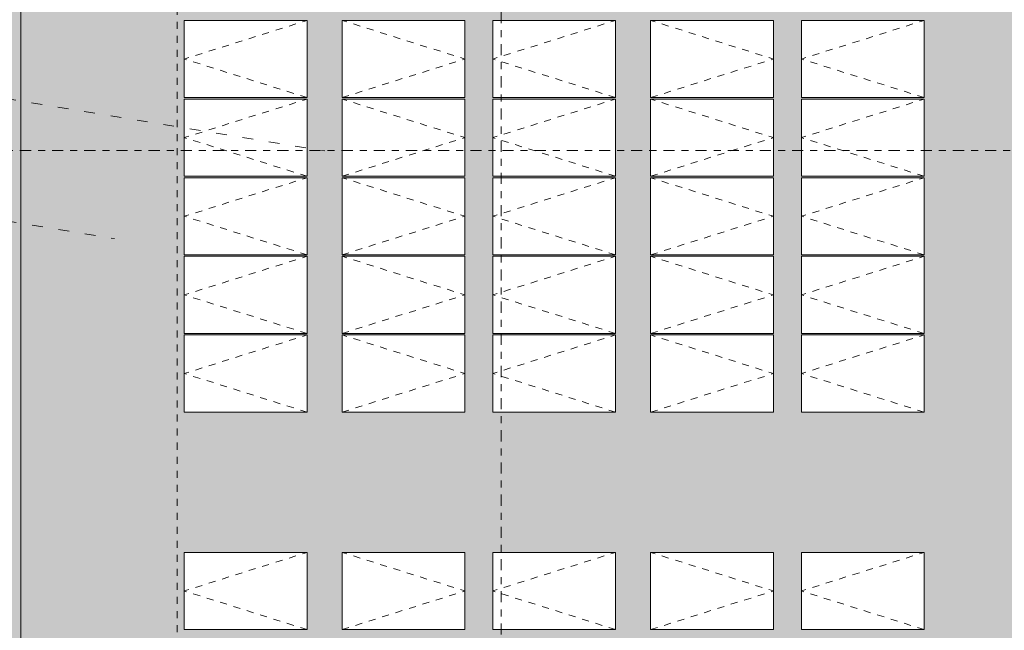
# Model space of a CAD drawing. Header units: metres. Extents: x -180 to 4, y -50 to 6.
# Tile 37 of 256: x -159 to -145, y -30 to -21. Entities that reach past the tile are written whole.
import ezdxf

# ---------------------------------------------------------------- set-up
doc = ezdxf.new("R2010")
doc.units = ezdxf.units.M
doc.header["$LTSCALE"] = 0.05
doc.header["$PDMODE"] = 1
doc.header["$PDSIZE"] = -2
for name, pattern in [('ISO-03 Gestrichelt mit Abstand', [7.62, 3.048, -4.572]), ('Linienart-53', [5.291531, 3.175, -1.058062, 0.352704, -0.705764]), ('VW-01 Strichlinie kurz', [1.999894, 0.999947, -0.999947])]:
    doc.linetypes.add(name, pattern=pattern)
doc.layers.get('0').update_dxf_attribs({"lineweight": 25})
for name, color, linetype, lineweight, true_color in [('30 -34 Innenwände- 4 Türen_Fenster', 7, 'Continuous', 15, 0x9955ff), ('30 -36 Dächer- 3 Dachbeläge', 7, 'Continuous', 15, 0x9999ff), ('30 -36 Dächer- 3 Dachbeläge Gründach', 250, 'Continuous', 9, 0x333333), ('40 -44 Elektr. Anlagen- 2 Eigenstromversorgungsanlagen', 7, 'Continuous', 5, 0xff6633), ('70 -72 Beschriftung- 1 Beschriftung allgemein', 7, 'Continuous', 9, 0xff6633), ('70 -76 Bemaßung- 2 Allgemein', 7, 'Continuous', 5, 0x6666cc), ('Dachflächen Moblierung', 7, 'Continuous', 9, 0x888888)]:
    doc.layers.add(name, color=color, linetype=linetype, lineweight=lineweight, true_color=true_color)
for name, color, linetype, lineweight in [('60- 61 allgemeine Ausstattung- 4 Terrassen', 7, 'Continuous', 9), ('70 -71 Achsen- 1 Gebäudeachsen', 7, 'Linienart-53', 18), ('Keine', 7, 'Continuous', 9)]:
    doc.layers.add(name, color=color, linetype=linetype, lineweight=lineweight)
doc.styles.add('Arial', font='arial.ttf')
doc.dimstyles.new('k+k_klein', dxfattribs={"dimtxt": 0.100689, "dimasz": 0.05302, "dimexe": 0.05, "dimexo": 0.15, "dimgap": 0.005, "dimtad": 1, "dimdec": 3, "dimtxsty": 'Arial', "dimblk": 'VW_SLASH-2', "dimblk1": 'VW_SLASH-2', "dimblk2": 'VW_SLASH-2', "dimcen": 0, "dimdle": 0.025, "dimadec": 3, "dimazin": 0, "dimtfac": 0.75, "dimtdec": 3, "dimtix": 1, "dimtmove": 0, "dimatfit": 0, "dimldrblk": 'VW_FILLEDARROW', "dimfxl": 0.1, "dimfxlon": 1, "dimfrac": 2, "dimtolj": 1, "dimarcsym": 0})

# ---------------------------------------------------------------- blocks, each defined once
blk = doc.blocks.new('Gruppe-7887')
at = {"color": 255, "linetype": 'Continuous', "lineweight": 9, "transparency": 33554687}
blk.add_wipeout([(-157.139, -25.577), (-155.389, -25.577), (-155.389, -26.677), (-157.139, -26.677)], dxfattribs=at).dxf.layer = '40 -44 Elektr. Anlagen- 2 Eigenstromversorgungsanlagen'
at = {"layer": '40 -44 Elektr. Anlagen- 2 Eigenstromversorgungsanlagen', "color": 7, "linetype": 'Continuous', "lineweight": 9, "transparency": 33554687, "flags": 128}
blk.add_lwpolyline([(-157.139, -25.577), (-155.389, -25.577), (-155.389, -26.677), (-157.139, -26.677)], close=True, dxfattribs=at)
at = {"layer": 'Dachflächen Moblierung', "color": 8, "linetype": 'VW-01 Strichlinie kurz', "lineweight": 5, "flags": 128}
blk.add_lwpolyline([(-155.389, -26.677), (-157.139, -26.127), (-155.389, -25.577)], dxfattribs=at)
blk = doc.blocks.new('Gruppe-7888')
at = {"color": 255, "linetype": 'Continuous', "lineweight": 9, "transparency": 33554687}
blk.add_wipeout([(-157.139, -24.456), (-155.389, -24.456), (-155.389, -25.556), (-157.139, -25.556)], dxfattribs=at).dxf.layer = '40 -44 Elektr. Anlagen- 2 Eigenstromversorgungsanlagen'
at = {"layer": '40 -44 Elektr. Anlagen- 2 Eigenstromversorgungsanlagen', "color": 7, "linetype": 'Continuous', "lineweight": 9, "transparency": 33554687, "flags": 128}
blk.add_lwpolyline([(-157.139, -24.456), (-155.389, -24.456), (-155.389, -25.556), (-157.139, -25.556)], close=True, dxfattribs=at)
at = {"layer": 'Dachflächen Moblierung', "color": 8, "linetype": 'VW-01 Strichlinie kurz', "lineweight": 5, "flags": 128}
blk.add_lwpolyline([(-155.389, -25.556), (-157.139, -25.006), (-155.389, -24.456)], dxfattribs=at)
blk = doc.blocks.new('Gruppe-7889')
at = {"color": 255, "linetype": 'Continuous', "lineweight": 9, "transparency": 33554687}
blk.add_wipeout([(-157.139, -23.335), (-155.389, -23.335), (-155.389, -24.435), (-157.139, -24.435)], dxfattribs=at).dxf.layer = '40 -44 Elektr. Anlagen- 2 Eigenstromversorgungsanlagen'
at = {"layer": '40 -44 Elektr. Anlagen- 2 Eigenstromversorgungsanlagen', "color": 7, "linetype": 'Continuous', "lineweight": 9, "transparency": 33554687, "flags": 128}
blk.add_lwpolyline([(-157.139, -23.335), (-155.389, -23.335), (-155.389, -24.435), (-157.139, -24.435)], close=True, dxfattribs=at)
at = {"layer": 'Dachflächen Moblierung', "color": 8, "linetype": 'VW-01 Strichlinie kurz', "lineweight": 5, "flags": 128}
blk.add_lwpolyline([(-155.389, -24.435), (-157.139, -23.885), (-155.389, -23.335)], dxfattribs=at)
blk = doc.blocks.new('Gruppe-7890')
at = {"color": 255, "linetype": 'Continuous', "lineweight": 9, "transparency": 33554687}
blk.add_wipeout([(-157.139, -22.214), (-155.389, -22.214), (-155.389, -23.314), (-157.139, -23.314)], dxfattribs=at).dxf.layer = '40 -44 Elektr. Anlagen- 2 Eigenstromversorgungsanlagen'
at = {"layer": '40 -44 Elektr. Anlagen- 2 Eigenstromversorgungsanlagen', "color": 7, "linetype": 'Continuous', "lineweight": 9, "transparency": 33554687, "flags": 128}
blk.add_lwpolyline([(-157.139, -22.214), (-155.389, -22.214), (-155.389, -23.314), (-157.139, -23.314)], close=True, dxfattribs=at)
at = {"layer": 'Dachflächen Moblierung', "color": 8, "linetype": 'VW-01 Strichlinie kurz', "lineweight": 5, "flags": 128}
blk.add_lwpolyline([(-155.389, -23.314), (-157.139, -22.764), (-155.389, -22.214)], dxfattribs=at)
blk = doc.blocks.new('Gruppe-7891')
at = {"color": 255, "linetype": 'Continuous', "lineweight": 9, "transparency": 33554687}
blk.add_wipeout([(-157.139, -21.093), (-155.389, -21.093), (-155.389, -22.193), (-157.139, -22.193)], dxfattribs=at).dxf.layer = '40 -44 Elektr. Anlagen- 2 Eigenstromversorgungsanlagen'
at = {"layer": '40 -44 Elektr. Anlagen- 2 Eigenstromversorgungsanlagen', "color": 7, "linetype": 'Continuous', "lineweight": 9, "transparency": 33554687, "flags": 128}
blk.add_lwpolyline([(-157.139, -21.093), (-155.389, -21.093), (-155.389, -22.193), (-157.139, -22.193)], close=True, dxfattribs=at)
at = {"layer": 'Dachflächen Moblierung', "color": 8, "linetype": 'VW-01 Strichlinie kurz', "lineweight": 5, "flags": 128}
blk.add_lwpolyline([(-155.389, -22.193), (-157.139, -21.643), (-155.389, -21.093)], dxfattribs=at)
blk = doc.blocks.new('Gruppe-7896')
at = {"color": 255, "linetype": 'Continuous', "lineweight": 9, "transparency": 33554687}
blk.add_wipeout([(-154.889, -25.577), (-153.139, -25.577), (-153.139, -26.677), (-154.889, -26.677)], dxfattribs=at).dxf.layer = '40 -44 Elektr. Anlagen- 2 Eigenstromversorgungsanlagen'
at = {"layer": '40 -44 Elektr. Anlagen- 2 Eigenstromversorgungsanlagen', "color": 7, "linetype": 'Continuous', "lineweight": 9, "transparency": 33554687, "flags": 128}
blk.add_lwpolyline([(-154.889, -25.577), (-153.139, -25.577), (-153.139, -26.677), (-154.889, -26.677)], close=True, dxfattribs=at)
at = {"layer": 'Dachflächen Moblierung', "color": 8, "linetype": 'VW-01 Strichlinie kurz', "lineweight": 5, "flags": 128}
blk.add_lwpolyline([(-154.889, -26.677), (-153.139, -26.127), (-154.889, -25.577)], dxfattribs=at)
blk = doc.blocks.new('Gruppe-7897')
at = {"color": 255, "linetype": 'Continuous', "lineweight": 9, "transparency": 33554687}
blk.add_wipeout([(-154.889, -24.456), (-153.139, -24.456), (-153.139, -25.556), (-154.889, -25.556)], dxfattribs=at).dxf.layer = '40 -44 Elektr. Anlagen- 2 Eigenstromversorgungsanlagen'
at = {"layer": '40 -44 Elektr. Anlagen- 2 Eigenstromversorgungsanlagen', "color": 7, "linetype": 'Continuous', "lineweight": 9, "transparency": 33554687, "flags": 128}
blk.add_lwpolyline([(-154.889, -24.456), (-153.139, -24.456), (-153.139, -25.556), (-154.889, -25.556)], close=True, dxfattribs=at)
at = {"layer": 'Dachflächen Moblierung', "color": 8, "linetype": 'VW-01 Strichlinie kurz', "lineweight": 5, "flags": 128}
blk.add_lwpolyline([(-154.889, -25.556), (-153.139, -25.006), (-154.889, -24.456)], dxfattribs=at)
blk = doc.blocks.new('Gruppe-7898')
at = {"color": 255, "linetype": 'Continuous', "lineweight": 9, "transparency": 33554687}
blk.add_wipeout([(-154.889, -23.335), (-153.139, -23.335), (-153.139, -24.435), (-154.889, -24.435)], dxfattribs=at).dxf.layer = '40 -44 Elektr. Anlagen- 2 Eigenstromversorgungsanlagen'
at = {"layer": '40 -44 Elektr. Anlagen- 2 Eigenstromversorgungsanlagen', "color": 7, "linetype": 'Continuous', "lineweight": 9, "transparency": 33554687, "flags": 128}
blk.add_lwpolyline([(-154.889, -23.335), (-153.139, -23.335), (-153.139, -24.435), (-154.889, -24.435)], close=True, dxfattribs=at)
at = {"layer": 'Dachflächen Moblierung', "color": 8, "linetype": 'VW-01 Strichlinie kurz', "lineweight": 5, "flags": 128}
blk.add_lwpolyline([(-154.889, -24.435), (-153.139, -23.885), (-154.889, -23.335)], dxfattribs=at)
blk = doc.blocks.new('Gruppe-7899')
at = {"color": 255, "linetype": 'Continuous', "lineweight": 9, "transparency": 33554687}
blk.add_wipeout([(-154.889, -22.214), (-153.139, -22.214), (-153.139, -23.314), (-154.889, -23.314)], dxfattribs=at).dxf.layer = '40 -44 Elektr. Anlagen- 2 Eigenstromversorgungsanlagen'
at = {"layer": '40 -44 Elektr. Anlagen- 2 Eigenstromversorgungsanlagen', "color": 7, "linetype": 'Continuous', "lineweight": 9, "transparency": 33554687, "flags": 128}
blk.add_lwpolyline([(-154.889, -22.214), (-153.139, -22.214), (-153.139, -23.314), (-154.889, -23.314)], close=True, dxfattribs=at)
at = {"layer": 'Dachflächen Moblierung', "color": 8, "linetype": 'VW-01 Strichlinie kurz', "lineweight": 5, "flags": 128}
blk.add_lwpolyline([(-154.889, -23.314), (-153.139, -22.764), (-154.889, -22.214)], dxfattribs=at)
blk = doc.blocks.new('Gruppe-7900')
at = {"color": 255, "linetype": 'Continuous', "lineweight": 9, "transparency": 33554687}
blk.add_wipeout([(-154.889, -21.093), (-153.139, -21.093), (-153.139, -22.193), (-154.889, -22.193)], dxfattribs=at).dxf.layer = '40 -44 Elektr. Anlagen- 2 Eigenstromversorgungsanlagen'
at = {"layer": '40 -44 Elektr. Anlagen- 2 Eigenstromversorgungsanlagen', "color": 7, "linetype": 'Continuous', "lineweight": 9, "transparency": 33554687, "flags": 128}
blk.add_lwpolyline([(-154.889, -21.093), (-153.139, -21.093), (-153.139, -22.193), (-154.889, -22.193)], close=True, dxfattribs=at)
at = {"layer": 'Dachflächen Moblierung', "color": 8, "linetype": 'VW-01 Strichlinie kurz', "lineweight": 5, "flags": 128}
blk.add_lwpolyline([(-154.889, -22.193), (-153.139, -21.643), (-154.889, -21.093)], dxfattribs=at)
blk = doc.blocks.new('Gruppe-7905')
at = {"color": 255, "linetype": 'Continuous', "lineweight": 9, "transparency": 33554687}
blk.add_wipeout([(-152.739, -25.577), (-150.989, -25.577), (-150.989, -26.677), (-152.739, -26.677)], dxfattribs=at).dxf.layer = '40 -44 Elektr. Anlagen- 2 Eigenstromversorgungsanlagen'
at = {"layer": '40 -44 Elektr. Anlagen- 2 Eigenstromversorgungsanlagen', "color": 7, "linetype": 'Continuous', "lineweight": 9, "transparency": 33554687, "flags": 128}
blk.add_lwpolyline([(-152.739, -25.577), (-150.989, -25.577), (-150.989, -26.677), (-152.739, -26.677)], close=True, dxfattribs=at)
at = {"layer": 'Dachflächen Moblierung', "color": 8, "linetype": 'VW-01 Strichlinie kurz', "lineweight": 5, "flags": 128}
blk.add_lwpolyline([(-150.989, -26.677), (-152.739, -26.127), (-150.989, -25.577)], dxfattribs=at)
blk = doc.blocks.new('Gruppe-7906')
at = {"color": 255, "linetype": 'Continuous', "lineweight": 9, "transparency": 33554687}
blk.add_wipeout([(-152.739, -24.456), (-150.989, -24.456), (-150.989, -25.556), (-152.739, -25.556)], dxfattribs=at).dxf.layer = '40 -44 Elektr. Anlagen- 2 Eigenstromversorgungsanlagen'
at = {"layer": '40 -44 Elektr. Anlagen- 2 Eigenstromversorgungsanlagen', "color": 7, "linetype": 'Continuous', "lineweight": 9, "transparency": 33554687, "flags": 128}
blk.add_lwpolyline([(-152.739, -24.456), (-150.989, -24.456), (-150.989, -25.556), (-152.739, -25.556)], close=True, dxfattribs=at)
at = {"layer": 'Dachflächen Moblierung', "color": 8, "linetype": 'VW-01 Strichlinie kurz', "lineweight": 5, "flags": 128}
blk.add_lwpolyline([(-150.989, -25.556), (-152.739, -25.006), (-150.989, -24.456)], dxfattribs=at)
blk = doc.blocks.new('Gruppe-7907')
at = {"color": 255, "linetype": 'Continuous', "lineweight": 9, "transparency": 33554687}
blk.add_wipeout([(-152.739, -23.335), (-150.989, -23.335), (-150.989, -24.435), (-152.739, -24.435)], dxfattribs=at).dxf.layer = '40 -44 Elektr. Anlagen- 2 Eigenstromversorgungsanlagen'
at = {"layer": '40 -44 Elektr. Anlagen- 2 Eigenstromversorgungsanlagen', "color": 7, "linetype": 'Continuous', "lineweight": 9, "transparency": 33554687, "flags": 128}
blk.add_lwpolyline([(-152.739, -23.335), (-150.989, -23.335), (-150.989, -24.435), (-152.739, -24.435)], close=True, dxfattribs=at)
at = {"layer": 'Dachflächen Moblierung', "color": 8, "linetype": 'VW-01 Strichlinie kurz', "lineweight": 5, "flags": 128}
blk.add_lwpolyline([(-150.989, -24.435), (-152.739, -23.885), (-150.989, -23.335)], dxfattribs=at)
blk = doc.blocks.new('Gruppe-7908')
at = {"color": 255, "linetype": 'Continuous', "lineweight": 9, "transparency": 33554687}
blk.add_wipeout([(-152.739, -22.214), (-150.989, -22.214), (-150.989, -23.314), (-152.739, -23.314)], dxfattribs=at).dxf.layer = '40 -44 Elektr. Anlagen- 2 Eigenstromversorgungsanlagen'
at = {"layer": '40 -44 Elektr. Anlagen- 2 Eigenstromversorgungsanlagen', "color": 7, "linetype": 'Continuous', "lineweight": 9, "transparency": 33554687, "flags": 128}
blk.add_lwpolyline([(-152.739, -22.214), (-150.989, -22.214), (-150.989, -23.314), (-152.739, -23.314)], close=True, dxfattribs=at)
at = {"layer": 'Dachflächen Moblierung', "color": 8, "linetype": 'VW-01 Strichlinie kurz', "lineweight": 5, "flags": 128}
blk.add_lwpolyline([(-150.989, -23.314), (-152.739, -22.764), (-150.989, -22.214)], dxfattribs=at)
blk = doc.blocks.new('Gruppe-7909')
at = {"color": 255, "linetype": 'Continuous', "lineweight": 9, "transparency": 33554687}
blk.add_wipeout([(-152.739, -21.093), (-150.989, -21.093), (-150.989, -22.193), (-152.739, -22.193)], dxfattribs=at).dxf.layer = '40 -44 Elektr. Anlagen- 2 Eigenstromversorgungsanlagen'
at = {"layer": '40 -44 Elektr. Anlagen- 2 Eigenstromversorgungsanlagen', "color": 7, "linetype": 'Continuous', "lineweight": 9, "transparency": 33554687, "flags": 128}
blk.add_lwpolyline([(-152.739, -21.093), (-150.989, -21.093), (-150.989, -22.193), (-152.739, -22.193)], close=True, dxfattribs=at)
at = {"layer": 'Dachflächen Moblierung', "color": 8, "linetype": 'VW-01 Strichlinie kurz', "lineweight": 5, "flags": 128}
blk.add_lwpolyline([(-150.989, -22.193), (-152.739, -21.643), (-150.989, -21.093)], dxfattribs=at)
blk = doc.blocks.new('Gruppe-7914')
at = {"color": 255, "linetype": 'Continuous', "lineweight": 9, "transparency": 33554687}
blk.add_wipeout([(-150.489, -25.577), (-148.739, -25.577), (-148.739, -26.677), (-150.489, -26.677)], dxfattribs=at).dxf.layer = '40 -44 Elektr. Anlagen- 2 Eigenstromversorgungsanlagen'
at = {"layer": '40 -44 Elektr. Anlagen- 2 Eigenstromversorgungsanlagen', "color": 7, "linetype": 'Continuous', "lineweight": 9, "transparency": 33554687, "flags": 128}
blk.add_lwpolyline([(-150.489, -25.577), (-148.739, -25.577), (-148.739, -26.677), (-150.489, -26.677)], close=True, dxfattribs=at)
at = {"layer": 'Dachflächen Moblierung', "color": 8, "linetype": 'VW-01 Strichlinie kurz', "lineweight": 5, "flags": 128}
blk.add_lwpolyline([(-150.489, -26.677), (-148.739, -26.127), (-150.489, -25.577)], dxfattribs=at)
blk = doc.blocks.new('Gruppe-7915')
at = {"color": 255, "linetype": 'Continuous', "lineweight": 9, "transparency": 33554687}
blk.add_wipeout([(-150.489, -24.456), (-148.739, -24.456), (-148.739, -25.556), (-150.489, -25.556)], dxfattribs=at).dxf.layer = '40 -44 Elektr. Anlagen- 2 Eigenstromversorgungsanlagen'
at = {"layer": '40 -44 Elektr. Anlagen- 2 Eigenstromversorgungsanlagen', "color": 7, "linetype": 'Continuous', "lineweight": 9, "transparency": 33554687, "flags": 128}
blk.add_lwpolyline([(-150.489, -24.456), (-148.739, -24.456), (-148.739, -25.556), (-150.489, -25.556)], close=True, dxfattribs=at)
at = {"layer": 'Dachflächen Moblierung', "color": 8, "linetype": 'VW-01 Strichlinie kurz', "lineweight": 5, "flags": 128}
blk.add_lwpolyline([(-150.489, -25.556), (-148.739, -25.006), (-150.489, -24.456)], dxfattribs=at)
blk = doc.blocks.new('Gruppe-7916')
at = {"color": 255, "linetype": 'Continuous', "lineweight": 9, "transparency": 33554687}
blk.add_wipeout([(-150.489, -23.335), (-148.739, -23.335), (-148.739, -24.435), (-150.489, -24.435)], dxfattribs=at).dxf.layer = '40 -44 Elektr. Anlagen- 2 Eigenstromversorgungsanlagen'
at = {"layer": '40 -44 Elektr. Anlagen- 2 Eigenstromversorgungsanlagen', "color": 7, "linetype": 'Continuous', "lineweight": 9, "transparency": 33554687, "flags": 128}
blk.add_lwpolyline([(-150.489, -23.335), (-148.739, -23.335), (-148.739, -24.435), (-150.489, -24.435)], close=True, dxfattribs=at)
at = {"layer": 'Dachflächen Moblierung', "color": 8, "linetype": 'VW-01 Strichlinie kurz', "lineweight": 5, "flags": 128}
blk.add_lwpolyline([(-150.489, -24.435), (-148.739, -23.885), (-150.489, -23.335)], dxfattribs=at)
blk = doc.blocks.new('Gruppe-7917')
at = {"color": 255, "linetype": 'Continuous', "lineweight": 9, "transparency": 33554687}
blk.add_wipeout([(-150.489, -22.214), (-148.739, -22.214), (-148.739, -23.314), (-150.489, -23.314)], dxfattribs=at).dxf.layer = '40 -44 Elektr. Anlagen- 2 Eigenstromversorgungsanlagen'
at = {"layer": '40 -44 Elektr. Anlagen- 2 Eigenstromversorgungsanlagen', "color": 7, "linetype": 'Continuous', "lineweight": 9, "transparency": 33554687, "flags": 128}
blk.add_lwpolyline([(-150.489, -22.214), (-148.739, -22.214), (-148.739, -23.314), (-150.489, -23.314)], close=True, dxfattribs=at)
at = {"layer": 'Dachflächen Moblierung', "color": 8, "linetype": 'VW-01 Strichlinie kurz', "lineweight": 5, "flags": 128}
blk.add_lwpolyline([(-150.489, -23.314), (-148.739, -22.764), (-150.489, -22.214)], dxfattribs=at)
blk = doc.blocks.new('Gruppe-7918')
at = {"color": 255, "linetype": 'Continuous', "lineweight": 9, "transparency": 33554687}
blk.add_wipeout([(-150.489, -21.093), (-148.739, -21.093), (-148.739, -22.193), (-150.489, -22.193)], dxfattribs=at).dxf.layer = '40 -44 Elektr. Anlagen- 2 Eigenstromversorgungsanlagen'
at = {"layer": '40 -44 Elektr. Anlagen- 2 Eigenstromversorgungsanlagen', "color": 7, "linetype": 'Continuous', "lineweight": 9, "transparency": 33554687, "flags": 128}
blk.add_lwpolyline([(-150.489, -21.093), (-148.739, -21.093), (-148.739, -22.193), (-150.489, -22.193)], close=True, dxfattribs=at)
at = {"layer": 'Dachflächen Moblierung', "color": 8, "linetype": 'VW-01 Strichlinie kurz', "lineweight": 5, "flags": 128}
blk.add_lwpolyline([(-150.489, -22.193), (-148.739, -21.643), (-150.489, -21.093)], dxfattribs=at)
blk = doc.blocks.new('Gruppe-7923')
at = {"color": 255, "linetype": 'Continuous', "lineweight": 9, "transparency": 33554687}
blk.add_wipeout([(-148.339, -25.577), (-146.589, -25.577), (-146.589, -26.677), (-148.339, -26.677)], dxfattribs=at).dxf.layer = '40 -44 Elektr. Anlagen- 2 Eigenstromversorgungsanlagen'
at = {"layer": '40 -44 Elektr. Anlagen- 2 Eigenstromversorgungsanlagen', "color": 7, "linetype": 'Continuous', "lineweight": 9, "transparency": 33554687, "flags": 128}
blk.add_lwpolyline([(-148.339, -25.577), (-146.589, -25.577), (-146.589, -26.677), (-148.339, -26.677)], close=True, dxfattribs=at)
at = {"layer": 'Dachflächen Moblierung', "color": 8, "linetype": 'VW-01 Strichlinie kurz', "lineweight": 5, "flags": 128}
blk.add_lwpolyline([(-146.589, -26.677), (-148.339, -26.127), (-146.589, -25.577)], dxfattribs=at)
blk = doc.blocks.new('Gruppe-7924')
at = {"color": 255, "linetype": 'Continuous', "lineweight": 9, "transparency": 33554687}
blk.add_wipeout([(-148.339, -24.456), (-146.589, -24.456), (-146.589, -25.556), (-148.339, -25.556)], dxfattribs=at).dxf.layer = '40 -44 Elektr. Anlagen- 2 Eigenstromversorgungsanlagen'
at = {"layer": '40 -44 Elektr. Anlagen- 2 Eigenstromversorgungsanlagen', "color": 7, "linetype": 'Continuous', "lineweight": 9, "transparency": 33554687, "flags": 128}
blk.add_lwpolyline([(-148.339, -24.456), (-146.589, -24.456), (-146.589, -25.556), (-148.339, -25.556)], close=True, dxfattribs=at)
at = {"layer": 'Dachflächen Moblierung', "color": 8, "linetype": 'VW-01 Strichlinie kurz', "lineweight": 5, "flags": 128}
blk.add_lwpolyline([(-146.589, -25.556), (-148.339, -25.006), (-146.589, -24.456)], dxfattribs=at)
blk = doc.blocks.new('Gruppe-7925')
at = {"color": 255, "linetype": 'Continuous', "lineweight": 9, "transparency": 33554687}
blk.add_wipeout([(-148.339, -23.335), (-146.589, -23.335), (-146.589, -24.435), (-148.339, -24.435)], dxfattribs=at).dxf.layer = '40 -44 Elektr. Anlagen- 2 Eigenstromversorgungsanlagen'
at = {"layer": '40 -44 Elektr. Anlagen- 2 Eigenstromversorgungsanlagen', "color": 7, "linetype": 'Continuous', "lineweight": 9, "transparency": 33554687, "flags": 128}
blk.add_lwpolyline([(-148.339, -23.335), (-146.589, -23.335), (-146.589, -24.435), (-148.339, -24.435)], close=True, dxfattribs=at)
at = {"layer": 'Dachflächen Moblierung', "color": 8, "linetype": 'VW-01 Strichlinie kurz', "lineweight": 5, "flags": 128}
blk.add_lwpolyline([(-146.589, -24.435), (-148.339, -23.885), (-146.589, -23.335)], dxfattribs=at)
blk = doc.blocks.new('Gruppe-7926')
at = {"color": 255, "linetype": 'Continuous', "lineweight": 9, "transparency": 33554687}
blk.add_wipeout([(-148.339, -22.214), (-146.589, -22.214), (-146.589, -23.314), (-148.339, -23.314)], dxfattribs=at).dxf.layer = '40 -44 Elektr. Anlagen- 2 Eigenstromversorgungsanlagen'
at = {"layer": '40 -44 Elektr. Anlagen- 2 Eigenstromversorgungsanlagen', "color": 7, "linetype": 'Continuous', "lineweight": 9, "transparency": 33554687, "flags": 128}
blk.add_lwpolyline([(-148.339, -22.214), (-146.589, -22.214), (-146.589, -23.314), (-148.339, -23.314)], close=True, dxfattribs=at)
at = {"layer": 'Dachflächen Moblierung', "color": 8, "linetype": 'VW-01 Strichlinie kurz', "lineweight": 5, "flags": 128}
blk.add_lwpolyline([(-146.589, -23.314), (-148.339, -22.764), (-146.589, -22.214)], dxfattribs=at)
blk = doc.blocks.new('Gruppe-7927')
at = {"color": 255, "linetype": 'Continuous', "lineweight": 9, "transparency": 33554687}
blk.add_wipeout([(-148.339, -21.093), (-146.589, -21.093), (-146.589, -22.193), (-148.339, -22.193)], dxfattribs=at).dxf.layer = '40 -44 Elektr. Anlagen- 2 Eigenstromversorgungsanlagen'
at = {"layer": '40 -44 Elektr. Anlagen- 2 Eigenstromversorgungsanlagen', "color": 7, "linetype": 'Continuous', "lineweight": 9, "transparency": 33554687, "flags": 128}
blk.add_lwpolyline([(-148.339, -21.093), (-146.589, -21.093), (-146.589, -22.193), (-148.339, -22.193)], close=True, dxfattribs=at)
at = {"layer": 'Dachflächen Moblierung', "color": 8, "linetype": 'VW-01 Strichlinie kurz', "lineweight": 5, "flags": 128}
blk.add_lwpolyline([(-146.589, -22.193), (-148.339, -21.643), (-146.589, -21.093)], dxfattribs=at)
blk = doc.blocks.new('Gruppe-8092')
at = {"color": 255, "linetype": 'Continuous', "lineweight": 9, "transparency": 33554687}
blk.add_wipeout([(-157.139, -28.677), (-155.389, -28.677), (-155.389, -29.777), (-157.139, -29.777)], dxfattribs=at).dxf.layer = '40 -44 Elektr. Anlagen- 2 Eigenstromversorgungsanlagen'
at = {"layer": '40 -44 Elektr. Anlagen- 2 Eigenstromversorgungsanlagen', "color": 7, "linetype": 'Continuous', "lineweight": 9, "transparency": 33554687, "flags": 128}
blk.add_lwpolyline([(-157.139, -28.677), (-155.389, -28.677), (-155.389, -29.777), (-157.139, -29.777)], close=True, dxfattribs=at)
at = {"layer": 'Dachflächen Moblierung', "color": 8, "linetype": 'VW-01 Strichlinie kurz', "lineweight": 5, "flags": 128}
blk.add_lwpolyline([(-155.389, -29.777), (-157.139, -29.227), (-155.389, -28.677)], dxfattribs=at)
blk = doc.blocks.new('Gruppe-8100')
at = {"color": 255, "linetype": 'Continuous', "lineweight": 9, "transparency": 33554687}
blk.add_wipeout([(-154.889, -28.677), (-153.139, -28.677), (-153.139, -29.777), (-154.889, -29.777)], dxfattribs=at).dxf.layer = '40 -44 Elektr. Anlagen- 2 Eigenstromversorgungsanlagen'
at = {"layer": '40 -44 Elektr. Anlagen- 2 Eigenstromversorgungsanlagen', "color": 7, "linetype": 'Continuous', "lineweight": 9, "transparency": 33554687, "flags": 128}
blk.add_lwpolyline([(-154.889, -28.677), (-153.139, -28.677), (-153.139, -29.777), (-154.889, -29.777)], close=True, dxfattribs=at)
at = {"layer": 'Dachflächen Moblierung', "color": 8, "linetype": 'VW-01 Strichlinie kurz', "lineweight": 5, "flags": 128}
blk.add_lwpolyline([(-154.889, -29.777), (-153.139, -29.227), (-154.889, -28.677)], dxfattribs=at)
blk = doc.blocks.new('Gruppe-8108')
at = {"color": 255, "linetype": 'Continuous', "lineweight": 9, "transparency": 33554687}
blk.add_wipeout([(-152.739, -28.677), (-150.989, -28.677), (-150.989, -29.777), (-152.739, -29.777)], dxfattribs=at).dxf.layer = '40 -44 Elektr. Anlagen- 2 Eigenstromversorgungsanlagen'
at = {"layer": '40 -44 Elektr. Anlagen- 2 Eigenstromversorgungsanlagen', "color": 7, "linetype": 'Continuous', "lineweight": 9, "transparency": 33554687, "flags": 128}
blk.add_lwpolyline([(-152.739, -28.677), (-150.989, -28.677), (-150.989, -29.777), (-152.739, -29.777)], close=True, dxfattribs=at)
at = {"layer": 'Dachflächen Moblierung', "color": 8, "linetype": 'VW-01 Strichlinie kurz', "lineweight": 5, "flags": 128}
blk.add_lwpolyline([(-150.989, -29.777), (-152.739, -29.227), (-150.989, -28.677)], dxfattribs=at)
blk = doc.blocks.new('Gruppe-8116')
at = {"color": 255, "linetype": 'Continuous', "lineweight": 9, "transparency": 33554687}
blk.add_wipeout([(-150.489, -28.677), (-148.739, -28.677), (-148.739, -29.777), (-150.489, -29.777)], dxfattribs=at).dxf.layer = '40 -44 Elektr. Anlagen- 2 Eigenstromversorgungsanlagen'
at = {"layer": '40 -44 Elektr. Anlagen- 2 Eigenstromversorgungsanlagen', "color": 7, "linetype": 'Continuous', "lineweight": 9, "transparency": 33554687, "flags": 128}
blk.add_lwpolyline([(-150.489, -28.677), (-148.739, -28.677), (-148.739, -29.777), (-150.489, -29.777)], close=True, dxfattribs=at)
at = {"layer": 'Dachflächen Moblierung', "color": 8, "linetype": 'VW-01 Strichlinie kurz', "lineweight": 5, "flags": 128}
blk.add_lwpolyline([(-150.489, -29.777), (-148.739, -29.227), (-150.489, -28.677)], dxfattribs=at)
blk = doc.blocks.new('Gruppe-8124')
at = {"color": 255, "linetype": 'Continuous', "lineweight": 9, "transparency": 33554687}
blk.add_wipeout([(-148.339, -28.677), (-146.589, -28.677), (-146.589, -29.777), (-148.339, -29.777)], dxfattribs=at).dxf.layer = '40 -44 Elektr. Anlagen- 2 Eigenstromversorgungsanlagen'
at = {"layer": '40 -44 Elektr. Anlagen- 2 Eigenstromversorgungsanlagen', "color": 7, "linetype": 'Continuous', "lineweight": 9, "transparency": 33554687, "flags": 128}
blk.add_lwpolyline([(-148.339, -28.677), (-146.589, -28.677), (-146.589, -29.777), (-148.339, -29.777)], close=True, dxfattribs=at)
at = {"layer": 'Dachflächen Moblierung', "color": 8, "linetype": 'VW-01 Strichlinie kurz', "lineweight": 5, "flags": 128}
blk.add_lwpolyline([(-146.589, -29.777), (-148.339, -29.227), (-146.589, -28.677)], dxfattribs=at)
blk = doc.blocks.new('Gruppe-8261')
at = {"layer": '70 -72 Beschriftung- 1 Beschriftung allgemein', "color": 7, "transparency": 33554687}
for name in ['Gruppe-7887', 'Gruppe-7896', 'Gruppe-7905', 'Gruppe-7914', 'Gruppe-7923', 'Gruppe-8092', 'Gruppe-8100', 'Gruppe-8108', 'Gruppe-8116', 'Gruppe-8124']:
    blk.add_blockref(name, (0, 0), dxfattribs=at)
for name in ['Gruppe-7888', 'Gruppe-7897', 'Gruppe-7906', 'Gruppe-7915', 'Gruppe-7924']:
    blk.add_blockref(name, (0, 0), dxfattribs=at)
for name in ['Gruppe-7889', 'Gruppe-7898', 'Gruppe-7907', 'Gruppe-7916', 'Gruppe-7925']:
    blk.add_blockref(name, (0, 0), dxfattribs=at)
for name in ['Gruppe-7890', 'Gruppe-7899', 'Gruppe-7908', 'Gruppe-7917', 'Gruppe-7926']:
    blk.add_blockref(name, (0, 0), dxfattribs=at)
for name in ['Gruppe-7891', 'Gruppe-7900', 'Gruppe-7909', 'Gruppe-7918', 'Gruppe-7927']:
    blk.add_blockref(name, (0, 0), dxfattribs=at)
blk = doc.blocks.new('VW_FILLEDARROW')
at = {"linetype": 'Continuous', "lineweight": 0, "transparency": 16777216}
blk.add_hatch(color=0, dxfattribs=at).paths.add_polyline_path([(-2.83, 0.76), (0, 0), (-2.83, -0.76)])
at = {"color": 0, "lineweight": 5, "transparency": 16777216, "flags": 128}
blk.add_lwpolyline([(-2.83, 0.76), (0, 0), (-2.83, -0.76)], close=True, dxfattribs=at)
blk = doc.blocks.new('*D9024')
at = {"layer": '70 -76 Bemaßung- 2 Allgemein', "color": 0, "linetype": 'Continuous', "lineweight": -2, "transparency": 33554559}
for p, q in [((-166.19, -22.885), (-166.338, -22.861)), ((-168.474, -23.748), (-168.379, -23.632))]:
    blk.add_line(p, q, dxfattribs=at)
for start, end in [(300.3079, 348.3798), (233.0206, 281.0925)]:
    blk.add_arc((-167.581, -22.657), 1.309, start, end, dxfattribs=at)
at = {"layer": 'Defpoints', "color": 0, "transparency": 33554559}
for p in [(-167.581, -22.657), (-167.565, -23.966), (-158.134, -24.204), (-173.644, -30.065)]:
    blk.add_point(p, dxfattribs=at)
at = {"layer": '70 -76 Bemaßung- 2 Allgemein', "color": 0, "lineweight": -2, "xscale": 0.05302001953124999, "yscale": 0.05302001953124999, "zscale": 0.05302001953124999}
for p, rotation in [((-166.289, -22.869), 79.5400057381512), ((-168.41, -23.67), 141.8604122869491)]:
    blk.add_blockref('VW_FILLEDARROW', p, dxfattribs=dict(at, rotation=rotation))
at = {"layer": '70 -76 Bemaßung- 2 Allgemein', "color": 0, "lineweight": 15, "transparency": 33554559, "insert": (-167.116, -23.888), "char_height": 0.16065, "attachment_point": 5, "rotation": 20.7002, "style": 'Arial'}
blk.add_mtext('\\A1;120%%d ', dxfattribs=at)
blk = doc.blocks.new('VW_SLASH-2')
at = {"color": 0, "linetype": 'ByBlock', "lineweight": -2, "transparency": 16777216}
blk.add_line((0.47, 0), (-1, 0), dxfattribs=at)
at = {"color": 0, "lineweight": 5, "transparency": 16777216, "flags": 128}
blk.add_lwpolyline([(0.5, 0.5), (-0.5, -0.5)], dxfattribs=at)
blk = doc.blocks.new('*D9026')
at = {"layer": '70 -76 Bemaßung- 2 Allgemein', "color": 0, "linetype": 'Continuous', "lineweight": -2, "transparency": 33554559}
for p, q in [((-163.19, -21.635), (-163.338, -21.611)), ((-165.474, -22.498), (-165.379, -22.382))]:
    blk.add_line(p, q, dxfattribs=at)
for start, end in [(300.3079, 348.3798), (233.0206, 281.0925)]:
    blk.add_arc((-164.581, -21.407), 1.309, start, end, dxfattribs=at)
at = {"layer": 'Defpoints', "color": 0, "transparency": 33554559}
for p in [(-164.581, -21.407), (-164.565, -22.716), (-155.134, -22.954), (-170.644, -28.815)]:
    blk.add_point(p, dxfattribs=at)
at = {"layer": '70 -76 Bemaßung- 2 Allgemein', "color": 0, "lineweight": -2, "xscale": 0.05302001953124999, "yscale": 0.05302001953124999, "zscale": 0.05302001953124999}
for p, rotation in [((-163.289, -21.619), 79.5400057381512), ((-165.41, -22.42), 141.8604122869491)]:
    blk.add_blockref('VW_FILLEDARROW', p, dxfattribs=dict(at, rotation=rotation))
at = {"layer": '70 -76 Bemaßung- 2 Allgemein', "color": 0, "lineweight": 15, "transparency": 33554559, "insert": (-164.116, -22.638), "char_height": 0.16065, "attachment_point": 5, "rotation": 20.7002, "style": 'Arial'}
blk.add_mtext('\\A1;120%%d ', dxfattribs=at)
blk = doc.blocks.new('_Achsen (3D)')
at = {"layer": '70 -71 Achsen- 1 Gebäudeachsen', "transparency": 33554687}
for p, q in [((-152.621, 3.8), (-152.621, -46.172)), ((-179.668, -22.947), (3.826, -22.947))]:
    blk.add_line(p, q, dxfattribs=at)
blk = doc.blocks.new('Gruppe-8436')
at = {"layer": '30 -34 Innenwände- 4 Türen_Fenster', "color": 7, "linetype": 'ISO-03 Gestrichelt mit Abstand', "lineweight": 15, "transparency": 33554636}
blk.add_line((-167.581, -22.657), (-158.1338, -24.204), dxfattribs=at)
at = {"layer": '70 -76 Bemaßung- 2 Allgemein', "color": 7, "linetype": 'Continuous', "lineweight": 15, "transparency": 33554559}
dim = blk.add_angular_dim_3p(base=(-167.565, -23.9662), center=(-167.581, -22.657), p1=(-173.6443, -30.065), p2=(-158.1338, -24.204), dimstyle='k+k_klein', override={"dimtxt": 0.160649, "dimgap": 0.006382, "dimpost": '<> ', "dimtxsty": 'Arial', "dimblk": 'VW_FILLEDARROW', "dimadec": 0, "dimtmove": 2}, dxfattribs=at)
dim.commit()
dim.dimension.update_dxf_attribs({"geometry": '*D9024', "text_midpoint": (-167.1159, -23.8878), "dimtype": 165})
blk = doc.blocks.new('Gruppe-8437')
at = {"layer": '30 -34 Innenwände- 4 Türen_Fenster', "color": 7, "linetype": 'ISO-03 Gestrichelt mit Abstand', "lineweight": 15, "transparency": 33554636}
blk.add_line((-164.581, -21.407), (-155.1338, -22.954), dxfattribs=at)
at = {"layer": '70 -76 Bemaßung- 2 Allgemein', "color": 7, "linetype": 'Continuous', "lineweight": 15, "transparency": 33554559}
dim = blk.add_angular_dim_3p(base=(-164.565, -22.7162), center=(-164.581, -21.407), p1=(-170.6443, -28.815), p2=(-155.1338, -22.954), dimstyle='k+k_klein', override={"dimtxt": 0.160649, "dimgap": 0.006382, "dimpost": '<> ', "dimtxsty": 'Arial', "dimblk": 'VW_FILLEDARROW', "dimadec": 0, "dimtmove": 2}, dxfattribs=at)
dim.commit()
dim.dimension.update_dxf_attribs({"geometry": '*D9026', "text_midpoint": (-164.1159, -22.6378), "dimtype": 165})
blk = doc.blocks.new('Gruppe-8878')
at = {"layer": '30 -36 Dächer- 3 Dachbeläge Gründach', "linetype": 'Continuous', "lineweight": 0, "true_color": 0xe7eedf, "transparency": 33554687}
blk.add_hatch(color=254, dxfattribs=at).paths.add_polyline_path([(-100.01799996, -31.79404198), (-100.01799996, -31.61704198), (-100.31099996, -31.61704198), (-100.31099996, -12.39704198), (-159.47099996, -12.39704198), (-159.47099996, -39.25704198), (-99.61099996, -39.25704198), (-99.61099996, -31.79404198)])
at = {"layer": '30 -36 Dächer- 3 Dachbeläge Gründach', "flags": 128}
blk.add_lwpolyline([(-100.01799996, -31.79404198), (-100.01799996, -31.61704198), (-100.31099996, -31.61704198), (-100.31099996, -12.39704198), (-159.47099996, -12.39704198), (-159.47099996, -39.25704198), (-99.61099996, -39.25704198), (-99.61099996, -31.79404198)], close=True, dxfattribs=at)
at = {"color": 255, "linetype": 'Continuous', "lineweight": 9, "transparency": 33554687}
blk.add_wipeout([(-129.83124836, -12.23704198), (-129.83124836, -12.71704198), (-159.47099996, -12.71704198), (-159.47099996, -39.25704198), (-129.83124836, -39.25704198), (-129.83124836, -39.73704198), (-160.51099996, -39.73704198), (-160.51099996, -31.61704198), (-159.93099996, -31.61704198), (-159.93099996, -12.23704198)], dxfattribs=at).dxf.layer = '30 -36 Dächer- 3 Dachbeläge'
at = {"layer": '30 -36 Dächer- 3 Dachbeläge', "linetype": 'Continuous', "lineweight": 9, "transparency": 33554687}
h = blk.add_hatch(dxfattribs=at)
h.set_pattern_fill('{914A209A-ED12-11EE-87B6-5CE', style=0, pattern_type=2)
h.set_pattern_definition([(-22, (-91.4235, -34.937042), (-0.018555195, 0.04226461), [0.000625, -0.061875]), (14, (-91.415251, -34.959718), (-0.0371103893, -0.0278327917), [0.000625, -0.030625]), (-3.77456, (-91.474014, -34.97415), (-0.01958604, 0.065974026), [0.00028186, -0.093671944]), (-68, (-91.30392, -34.91024), (0.1926424, 0.04407994), [0.00028125, -0.09346875]), (96, (-91.437934, -35.001983), (-0.036105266, -0.06319548), [0.0005625, -0.0931875]), (132, (-91.4101, -34.97828), (0.040202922, 0.004123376), [0.0003125, -0.0621875]), (-17, (-91.442055, -34.96178), (0.0930531, 0.028928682), [0.000625, -0.061875]), (-145, (-91.4369, -34.956625), (0.06266964, -0.040092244), [0.000625, -0.061875]), (-137, (-91.45133, -34.953533), (0.049444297, -0.02123569), [0.000625, -0.061875])])
h.paths.add_polyline_path([(-100.01799996, -31.12704198), (-99.83999996, -31.12704198), (-99.83999996, -31.61604198), (-99.35099996, -31.61604198), (-99.35099996, -31.79404198), (-99.13099996, -31.79404198), (-99.13099996, -39.73704198), (-160.51099996, -39.73704198), (-160.51099996, -31.61704198), (-159.93099996, -31.61704198), (-159.93099996, -12.23704198), (-100.01799996, -12.23704198)])
h.paths.add_polyline_path([(-159.47099996, -39.25704198), (-100.31099996, -39.25704198), (-100.31099996, -12.71704198), (-159.47099996, -12.71704198)])
at = {"layer": '30 -36 Dächer- 3 Dachbeläge', "color": 161, "linetype": 'Continuous', "lineweight": 9, "true_color": 0x9999ff, "transparency": 33554687, "flags": 128}
blk.add_lwpolyline([(-159.47099996, -39.25704198), (-100.31099996, -39.25704198), (-100.31099996, -12.71704198), (-159.47099996, -12.71704198)], close=True, dxfattribs=at)
at = {"layer": '60- 61 allgemeine Ausstattung- 4 Terrassen', "color": 7, "transparency": 33554687}
blk.add_blockref('Gruppe-8436', (0, 0), dxfattribs=at)
at = {"layer": '60- 61 allgemeine Ausstattung- 4 Terrassen', "color": 7}
blk.add_blockref('Gruppe-8261', (0, 0), dxfattribs=at)
at = {"layer": '40 -44 Elektr. Anlagen- 2 Eigenstromversorgungsanlagen', "color": 7, "linetype": 'VW-01 Strichlinie kurz', "lineweight": 9, "flags": 128}
blk.add_lwpolyline([(-157.2387741, -16.50250689), (-102.9687741, -16.50250689), (-102.9687741, -37.68750689), (-157.2387741, -37.68750689)], close=True, dxfattribs=at)
at = {"layer": '60- 61 allgemeine Ausstattung- 4 Terrassen', "color": 7, "transparency": 33554687}
blk.add_blockref('Gruppe-8437', (0, 0), dxfattribs=at)
blk = doc.blocks.new('_OG3_2D (2D)')
at = {"layer": '70 -72 Beschriftung- 1 Beschriftung allgemein', "color": 7}
blk.add_blockref('Gruppe-8878', (0, 0), dxfattribs=at)

msp = doc.modelspace()

# ---------------------------------------------------------------- block references
at = {"layer": 'Keine', "color": 1}
msp.add_blockref('_OG3_2D (2D)', (0, 0), dxfattribs=at)

# ---------------------------------------------------------------- next in the draw order: block references
msp.add_blockref('_Achsen (3D)', (0, 0), dxfattribs=at)

doc.saveas('drawing.dxf')
